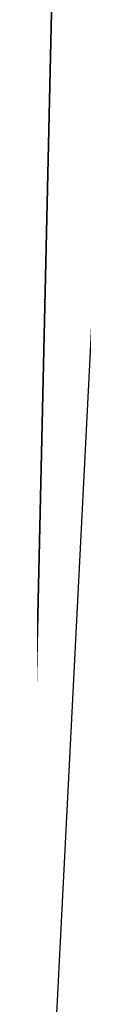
# Model space of a CAD drawing. Extents: x -950 to 950, y -950 to 950.
# Tile 241 of 256: x -920.711 to -920.42, y 7.375 to 14.75. Entities that reach past the tile are written whole.
import ezdxf

# ---------------------------------------------------------------- set-up
doc = ezdxf.new("R2010")
doc.units = 0
doc.layers.get('0').update_dxf_attribs({"color": 13, "linetype": 'CONTINUOUS'})

# ---------------------------------------------------------------- blocks, each defined once
blk = doc.blocks.new('OBJ_000001')
for p, q in [((-920.9963, 0, 30.1627), (-920.0367, 42.1929, 30.1627)), ((-920.0367, 42.1929, 7), (-920.9963, 0, 7))]:
    blk.add_line(p, q)
blk = doc.blocks.new('OBJ_000002')
for p, q in [((-916.1915, 94.0504), (-920.9963, 0)), ((-916.1915, 94.0504, 3), (-920.9963, 0, 3)), ((-916.1915, 94.0504, 38.9998), (-920.9963, 0, 38.9998))]:
    blk.add_line(p, q)
blk = doc.blocks.new('SKPC51C')
for name in ['OBJ_000001', 'OBJ_000002']:
    blk.add_blockref(name, (0, 0))

msp = doc.modelspace()

# ---------------------------------------------------------------- block references
msp.add_blockref('SKPC51C', (0, 0))

doc.saveas('drawing.dxf')
